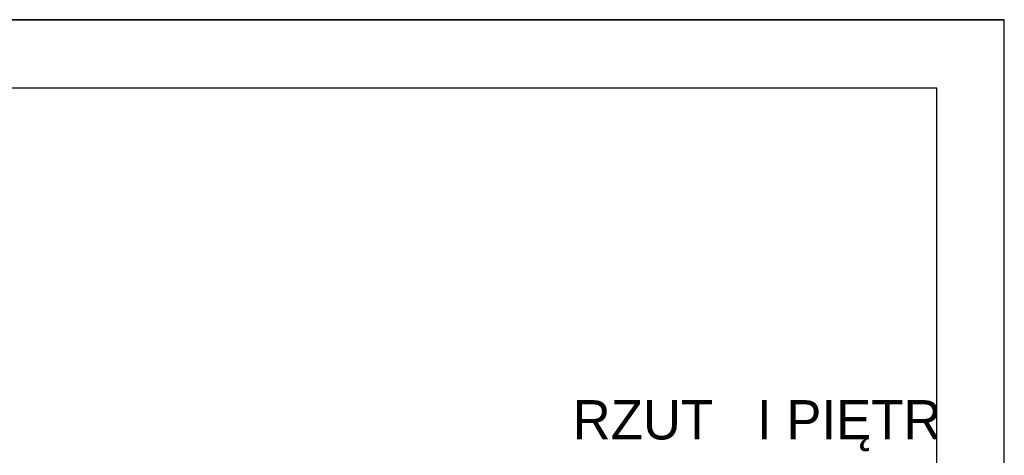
# Model space of a CAD drawing. Extents: x -515158 to -464725, y 20769 to 114053.
# Tile 60 of 69: x -479223 to -470477, y 79380 to 83256. Entities that reach past the tile are written whole.
import ezdxf

# ---------------------------------------------------------------- set-up
doc = ezdxf.new("R2010")
doc.units = 0
doc.header["$MEASUREMENT"] = 0
doc.set_wipeout_variables(frame=1)
doc.layers.add('#podkład', color=252, linetype='Continuous', lineweight=9)
doc.layers.add('Arch opisy_Nr_Pióra__21', color=252, linetype='Continuous', lineweight=9)
doc.layers.add('_TABELA', color=7, linetype='Continuous')
doc.styles.add('GENERATED_STYLE_6', font='txt')

# ---------------------------------------------------------------- blocks, each defined once
blk = doc.blocks.new('p1')
at = {"layer": 'Arch opisy_Nr_Pióra__21', "color": 252, "linetype": 'Continuous', "insert": (-470723.3, 79871.4), "char_height": 350, "attachment_point": 3, "style": 'GENERATED_STYLE_6'}
blk.add_mtext('{RZUT   I PIĘTRA}', dxfattribs=at)

msp = doc.modelspace()

# ---------------------------------------------------------------- block references
at = {"layer": '#podkład'}
msp.add_blockref('p1', (0, 0), dxfattribs=at)

# ---------------------------------------------------------------- next in the draw order: wipeouts: each hides what was drawn before it
msp.add_wipeout([(-471077.4, 82645.5), (-470477.4, 83255.5), (-470477.4, 53555.5), (-471077.4, 54165.5)])

# ---------------------------------------------------------------- next in the draw order: linework, layer by layer
at = {"layer": '_TABELA', "color": 7}
msp.add_lwpolyline([(-512477.4, 83255.5), (-470477.4, 83255.5), (-512477.4, 83255.5), (-512477.4, 53555.5), (-470477.4, 53555.5), (-470477.4, 83255.5)], dxfattribs=at)
msp.add_lwpolyline([(-471077.4, 82645.5), (-509977.4, 82645.5), (-509977.4, 54165.5), (-471077.4, 54165.5)], close=True, dxfattribs=at)

doc.saveas('drawing.dxf')
